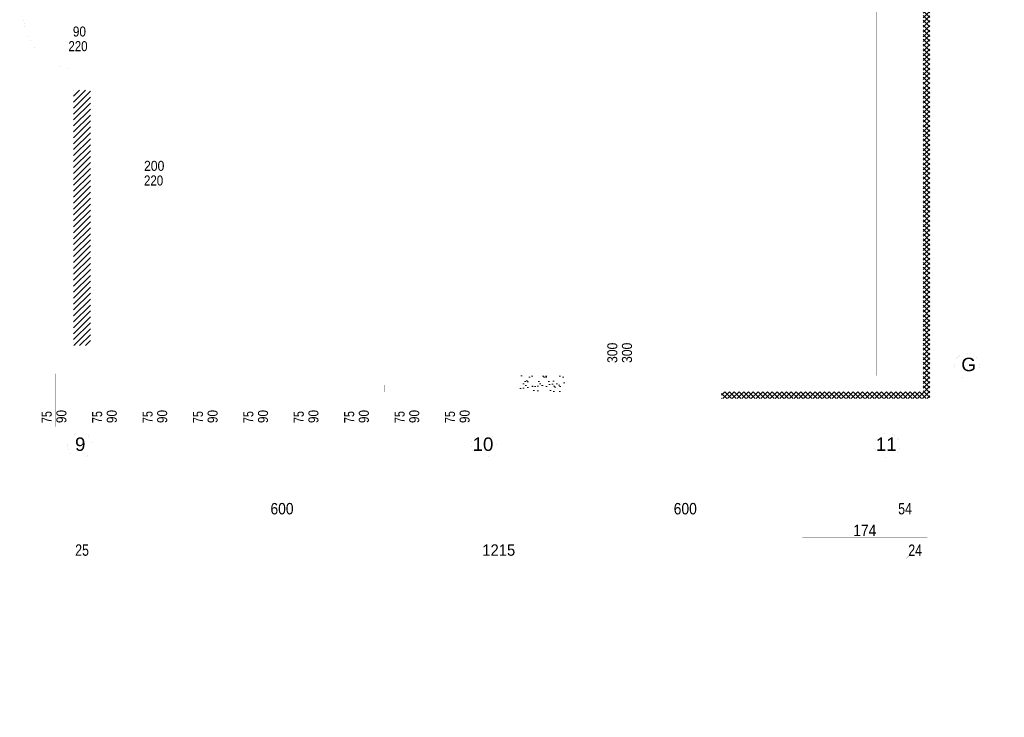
# Paper-space layout 'Layout1' of a CAD drawing. Header units: inches. Extents: x 7368 to 30263, y 5719 to 13940.
# Tile 23 of 44: x 12135 to 13600, y 9769 to 10808. Entities that reach past the tile are written whole.
import ezdxf
from ezdxf.enums import TextEntityAlignment as Align

# ---------------------------------------------------------------- set-up
doc = ezdxf.new("R2010")
doc.units = ezdxf.units.IN
doc.header["$LTSCALE"] = 2
doc.header["$MEASUREMENT"] = 0
for name, pattern in [('ACAD_ISO04W100', [30, 24, -3, 0, -3]), ('ACAD_ISO07W100', [3, 0, -3]), ('DASHED', [0.75, 0.5, -0.25]), ('DASHEDX2', [1.5, 1, -0.5]), ('HIDDEN', [9.525, 6.35, -3.175]), ('OS', [60, 30, -15, 0, -15]), ('PRZERYW', [60, 30, -30])]:
    doc.linetypes.add(name, pattern=pattern)
doc.layers.get('DEFPOINTS').update_dxf_attribs({"linetype": 'CONTINUOUS', "lineweight": 15})
for name, color, linetype, lineweight in [('A CIENKA', 7, 'CONTINUOUS', 13), ('A KRESKOWANIA', 7, 'CONTINUOUS', 5), ('A MURY ISTN', 7, 'CONTINUOUS', 15), ('A OPISY', 7, 'CONTINUOUS', 15), ('A OSIE', 7, 'ACAD_ISO04W100', 13), ('A PRZERYWANIA', 7, 'HIDDEN', 15), ('A WYMIARY', 7, 'CONTINUOUS', 9), ('ECIANA_PROJEKT', 7, 'CONTINUOUS', 15), ('WYBURZENIA', 7, 'CONTINUOUS', 9)]:
    doc.layers.add(name, color=color, linetype=linetype, lineweight=lineweight)
doc.styles.get("Standard").update_dxf_attribs({"font": 'arial.ttf'})
pattern_1 = [(45, (117, 107), (-3.5355339, 3.5355339), []), (135, (117, 107), (-3.5355339, -3.5355339), [])]

psp = doc.layouts.get("Layout1")

# ---------------------------------------------------------------- hatches: boundary and pattern name
at = {"layer": 'A KRESKOWANIA', "linetype": 'Continuous'}
h = psp.add_hatch(dxfattribs=at)
h.set_pattern_fill('AR-SAND_S0_1', color=254, scale=8, style=0)
h.set_pattern_definition([(37.5, (117, 107), (-0.503947, 15.41459), [0, -12.16, 0, -13.6, 0, -13]), (7.5, (117, 107), (14.158214, 22.577169), [0, -6.56, 0, -10.96, 0, -4.2]), (-32.5, (110.042, 100.042), (24.913135, 0.045272), [0, -4, 0, -14.4, 0, -18.8]), (-42.5, (110.042, 100.042), (24.049013, 7.021405), [0, -2, 0, -9.44, 0, -10.8])])
h.paths.add_polyline_path([(12945.6, 10278), (12879.6, 10278), (12879.6, 10254), (12945.6, 10254)], flags=0)
at = {"layer": 'A OPISY', "linetype": 'Continuous'}
h = psp.add_hatch(dxfattribs=at)
h.set_pattern_fill('ANSI37_S0_4', color=2, scale=40, style=0)
h.set_pattern_definition(pattern_1)
h.paths.add_polyline_path([(13489.6, 10244), (13489.6, 11617.2), (13479.6, 11617.2), (13479.6, 10254), (13425.6, 10254), (13305.6, 10254), (13305.6, 10244)], flags=0)
h = psp.add_hatch(dxfattribs=at)
h.set_pattern_fill('ANSI31_S0_5', color=2, scale=50, style=0)
h.set_pattern_definition([(45, (117, 107), (-4.4194174, 4.4194174), [])])
h.paths.add_polyline_path([(12240.6, 10703), (12215.6, 10703), (12215.6, 10323), (12240.6, 10323)], flags=0)
h = psp.add_hatch(dxfattribs=at)
h.set_pattern_fill('ANSI37_S0_4', color=2, scale=40, style=0)
h.set_pattern_definition(pattern_1)
h.paths.add_polyline_path([(13305.6, 10254), (13179.6, 10254), (13179.6, 10244), (13305.6, 10244)], flags=0)

# ---------------------------------------------------------------- linework, layer by layer
at = {"layer": 'A CIENKA', "color": 7, "linetype": 'Continuous', "const_width": 0.018}
for points in [[(12230.6, 10733), (12220.6, 10733)], [(12220.6, 10733), (12220.6, 10728)], [(12220.6, 10728), (12230.6, 10728)], [(12230.6, 10728), (12230.6, 10733)], [(13179.6, 10244), (12879.6, 10243.8)]]:
    psp.add_lwpolyline(points, dxfattribs=at)
for points in [[(13563, 10293, 1), (13525.6, 10293, 1)], [(12244.3, 10174.3, 1), (12206.9, 10174.3, 1)], [(12844.3, 10174.3, 1), (12806.9, 10174.3, 1)], [(13444.3, 10174.3, 1), (13406.9, 10174.3, 1)]]:
    psp.add_lwpolyline(points, format="xyb", close=True, dxfattribs=at)
at = {"layer": 'A KRESKOWANIA', "color": 254, "linetype": 'Continuous', "const_width": 0.018}
psp.add_lwpolyline([(12140.6, 10818, 0.414214), (12225.6, 10733, 0.414214)], format="xyb", dxfattribs=at)
for points in [[(12198.7, 10778), (12247.4, 10778)], [(12294.7, 10578), (12376.4, 10578)], [(13029.6, 10271.4), (13029.6, 10353.1)], [(12188.1, 10281.1), (12188.1, 10202.1)], [(12263.1, 10281.1), (12263.1, 10202.1)], [(12338.1, 10281.1), (12338.1, 10202.1)], [(12413.1, 10281.1), (12413.1, 10202.1)], [(12488.1, 10281.1), (12488.1, 10202.1)], [(12563.1, 10281.1), (12563.1, 10202.1)], [(12638.1, 10281.1), (12638.1, 10202.1)], [(12713.1, 10281.1), (12713.1, 10202.1)], [(12788.1, 10281.1), (12788.1, 10202.1)]]:
    psp.add_lwpolyline(points, dxfattribs=at)
at = {"layer": 'A MURY ISTN', "color": 4, "linetype": 'Continuous', "const_width": 0.018}
for points in [[(13455.6, 10278), (13455.6, 11617.2)], [(13479.6, 10254), (13479.6, 11617.2)], [(12240.6, 10323), (12210.6, 10323)], [(12210.6, 10323), (12210.6, 10278)], [(12240.6, 10278), (12240.6, 10323)], [(12840.6, 10323), (12810.6, 10323)], [(12810.6, 10323), (12810.6, 10278)], [(12840.6, 10278), (12840.6, 10323)], [(13440.6, 10323), (13410.6, 10323)], [(13410.6, 10323), (13410.6, 10278)], [(13440.6, 10278), (13440.6, 10323)], [(11445.6, 10278), (12879.6, 10278)], [(12210.6, 10278), (12240.6, 10278)], [(12810.6, 10278), (12840.6, 10278)], [(12879.6, 10278), (12879.6, 10254)], [(13455.6, 10278), (13305.6, 10278)], [(13305.6, 10254), (13305.6, 10278)], [(13410.6, 10278), (13440.6, 10278)], [(11445.6, 10254), (12879.6, 10254)], [(13425.6, 10254), (13305.6, 10254)], [(13425.6, 10254), (13479.6, 10254)]]:
    psp.add_lwpolyline(points, dxfattribs=at)
at = {"layer": 'A OSIE', "color": 1, "linetype": 'OS', "const_width": 0.018}
for points in [[(12225.6, 10193), (12225.6, 13393)], [(12825.6, 10193), (12825.6, 13393)], [(13425.6, 10193), (13425.6, 13393)], [(7865.6, 10293), (13525.6, 10293)]]:
    psp.add_lwpolyline(points, dxfattribs=at)
at = {"layer": 'A PRZERYWANIA', "color": 3, "linetype": 'PRZERYW', "const_width": 0.018}
for points in [[(12210.6, 10323), (12210.6, 13263)], [(12810.6, 10323), (12810.6, 13263)], [(12840.6, 10323), (12840.6, 13263)], [(13410.6, 10323), (13410.6, 13263)], [(13440.6, 10323), (13440.6, 13263)], [(12240.6, 10323), (12240.6, 11351.5)]]:
    psp.add_lwpolyline(points, dxfattribs=at)
at = {"layer": 'A PRZERYWANIA', "color": 3, "linetype": 'DASHEDX2', "const_width": 0.018}
for points in [[(12225.6, 10678), (12225.6, 10478)], [(12445.6, 10678), (12225.6, 10678)], [(12445.6, 10478), (12445.6, 10678)], [(13179.6, 10554), (12879.6, 10554)], [(12879.6, 10554), (12879.6, 10254)], [(13179.6, 10254), (13179.6, 10554)], [(12225.6, 10478), (12445.6, 10478)], [(12879.6, 10278), (13179.6, 10278)], [(12879.6, 10254), (13179.6, 10254)]]:
    psp.add_lwpolyline(points, dxfattribs=at)
at = {"layer": 'A PRZERYWANIA', "color": 3, "linetype": 'DASHED', "const_width": 0.018}
for points in [[(12073.1, 10264), (12153.1, 10264)], [(12078.1, 10259), (12148.1, 10259)], [(12148.1, 10264), (12228.1, 10264)], [(12148.1, 10254), (12148.1, 10264)], [(12148.1, 10264), (12153.1, 10264)], [(12148.1, 10254), (12148.1, 10264)], [(12153.1, 10264), (12148.1, 10264)], [(12148.1, 10264), (12148.1, 10254)], [(12153.1, 10264), (12153.1, 10254)], [(12153.1, 10264), (12153.1, 10254)], [(12153.1, 10254), (12153.1, 10264)], [(12153.1, 10259), (12223.1, 10259)], [(12223.1, 10264), (12303.1, 10264)], [(12223.1, 10254), (12223.1, 10264)], [(12223.1, 10264), (12228.1, 10264)], [(12223.1, 10254), (12223.1, 10264)], [(12228.1, 10264), (12223.1, 10264)], [(12223.1, 10264), (12223.1, 10254)], [(12228.1, 10264), (12228.1, 10254)], [(12228.1, 10264), (12228.1, 10254)], [(12228.1, 10254), (12228.1, 10264)], [(12228.1, 10259), (12298.1, 10259)], [(12298.1, 10264), (12303.1, 10264)], [(12298.1, 10254), (12298.1, 10264)], [(12298.1, 10264), (12378.1, 10264)], [(12298.1, 10254), (12298.1, 10264)], [(12303.1, 10264), (12298.1, 10264)], [(12298.1, 10264), (12298.1, 10254)], [(12303.1, 10264), (12303.1, 10254)], [(12303.1, 10264), (12303.1, 10254)], [(12303.1, 10254), (12303.1, 10264)], [(12303.1, 10259), (12373.1, 10259)], [(12378.1, 10264), (12373.1, 10264)], [(12373.1, 10264), (12373.1, 10254)], [(12373.1, 10264), (12453.1, 10264)], [(12373.1, 10254), (12373.1, 10264)], [(12373.1, 10264), (12378.1, 10264)], [(12373.1, 10254), (12373.1, 10264)], [(12378.1, 10254), (12378.1, 10264)], [(12378.1, 10264), (12378.1, 10254)], [(12378.1, 10264), (12378.1, 10254)], [(12378.1, 10259), (12448.1, 10259)], [(12448.1, 10264), (12528.1, 10264)], [(12448.1, 10254), (12448.1, 10264)], [(12448.1, 10264), (12453.1, 10264)], [(12448.1, 10254), (12448.1, 10264)], [(12453.1, 10264), (12448.1, 10264)], [(12448.1, 10264), (12448.1, 10254)], [(12453.1, 10264), (12453.1, 10254)], [(12453.1, 10264), (12453.1, 10254)], [(12453.1, 10254), (12453.1, 10264)], [(12453.1, 10259), (12523.1, 10259)], [(12523.1, 10264), (12603.1, 10264)], [(12523.1, 10254), (12523.1, 10264)], [(12523.1, 10264), (12528.1, 10264)], [(12523.1, 10254), (12523.1, 10264)], [(12528.1, 10264), (12523.1, 10264)], [(12523.1, 10264), (12523.1, 10254)], [(12528.1, 10264), (12528.1, 10254)], [(12528.1, 10264), (12528.1, 10254)], [(12528.1, 10254), (12528.1, 10264)], [(12528.1, 10259), (12598.1, 10259)], [(12598.1, 10264), (12678.1, 10264)], [(12598.1, 10254), (12598.1, 10264)], [(12598.1, 10264), (12603.1, 10264)], [(12598.1, 10254), (12598.1, 10264)], [(12603.1, 10264), (12598.1, 10264)], [(12598.1, 10264), (12598.1, 10254)], [(12603.1, 10264), (12603.1, 10254)], [(12603.1, 10264), (12603.1, 10254)], [(12603.1, 10254), (12603.1, 10264)], [(12603.1, 10259), (12673.1, 10259)], [(12673.1, 10264), (12753.1, 10264)], [(12673.1, 10254), (12673.1, 10264)], [(12673.1, 10264), (12678.1, 10264)], [(12673.1, 10254), (12673.1, 10264)], [(12678.1, 10264), (12673.1, 10264)], [(12673.1, 10264), (12673.1, 10254)], [(12678.1, 10264), (12678.1, 10254)], [(12678.1, 10264), (12678.1, 10254)], [(12678.1, 10254), (12678.1, 10264)], [(12678.1, 10259), (12748.1, 10259)], [(12748.1, 10264), (12828.1, 10264)], [(12748.1, 10254), (12748.1, 10264)], [(12748.1, 10264), (12753.1, 10264)], [(12748.1, 10254), (12748.1, 10264)], [(12753.1, 10264), (12748.1, 10264)], [(12748.1, 10264), (12748.1, 10254)], [(12753.1, 10264), (12753.1, 10254)], [(12753.1, 10264), (12753.1, 10254)], [(12753.1, 10254), (12753.1, 10264)], [(12753.1, 10259), (12823.1, 10259)], [(12828.1, 10264), (12823.1, 10264)], [(12823.1, 10264), (12823.1, 10254)], [(12828.1, 10264), (12828.1, 10254)], [(12828.1, 10254), (12828.1, 10264)], [(12153.1, 10254), (12073.1, 10254)], [(12228.1, 10254), (12148.1, 10254)], [(12153.1, 10254), (12148.1, 10254)], [(12148.1, 10254), (12153.1, 10254)], [(12303.1, 10254), (12223.1, 10254)], [(12228.1, 10254), (12223.1, 10254)], [(12223.1, 10254), (12228.1, 10254)], [(12303.1, 10254), (12298.1, 10254)], [(12378.1, 10254), (12298.1, 10254)], [(12298.1, 10254), (12303.1, 10254)], [(12373.1, 10254), (12378.1, 10254)], [(12453.1, 10254), (12373.1, 10254)], [(12378.1, 10254), (12373.1, 10254)], [(12528.1, 10254), (12448.1, 10254)], [(12453.1, 10254), (12448.1, 10254)], [(12448.1, 10254), (12453.1, 10254)], [(12603.1, 10254), (12523.1, 10254)], [(12528.1, 10254), (12523.1, 10254)], [(12523.1, 10254), (12528.1, 10254)], [(12678.1, 10254), (12598.1, 10254)], [(12603.1, 10254), (12598.1, 10254)], [(12598.1, 10254), (12603.1, 10254)], [(12753.1, 10254), (12673.1, 10254)], [(12678.1, 10254), (12673.1, 10254)], [(12673.1, 10254), (12678.1, 10254)], [(12828.1, 10254), (12748.1, 10254)], [(12753.1, 10254), (12748.1, 10254)], [(12748.1, 10254), (12753.1, 10254)], [(12823.1, 10254), (12828.1, 10254)]]:
    psp.add_lwpolyline(points, dxfattribs=at)
at = {"layer": 'A WYMIARY', "color": 80, "linetype": 'Continuous', "const_width": 0.018}
for points in [[(11631.6, 10069), (12219.6, 10069)], [(12225.6, 10069), (12219.6, 10069)], [(12225.6, 10069), (12219.6, 10063)], [(12225.6, 10069), (12219.6, 10069)], [(12225.6, 10069), (12219.6, 10063)], [(12225.6, 10069), (12225.6, 10075)], [(12225.6, 10069), (12231.6, 10075)], [(12225.6, 10069), (12225.6, 10075)], [(12225.6, 10069), (12231.6, 10075)], [(12225.6, 10069), (12231.6, 10069)], [(12225.6, 10069), (12225.6, 10063)], [(12225.6, 10069), (12231.6, 10069)], [(12225.6, 10069), (12225.6, 10063)], [(12231.6, 10069), (12819.6, 10069)], [(12825.6, 10069), (12819.6, 10069)], [(12825.6, 10069), (12819.6, 10063)], [(12825.6, 10069), (12819.6, 10069)], [(12825.6, 10069), (12819.6, 10063)], [(12825.6, 10069), (12825.6, 10075)], [(12825.6, 10069), (12831.6, 10075)], [(12825.6, 10069), (12825.6, 10075)], [(12825.6, 10069), (12831.6, 10075)], [(12825.6, 10069), (12831.6, 10069)], [(12825.6, 10069), (12825.6, 10063)], [(12825.6, 10069), (12831.6, 10069)], [(12825.6, 10069), (12825.6, 10063)], [(12831.6, 10069), (13419.6, 10069)], [(13425.6, 10069), (13419.6, 10069)], [(13425.6, 10069), (13419.6, 10063)], [(13425.6, 10069), (13419.6, 10069)], [(13425.6, 10069), (13419.6, 10063)], [(13425.6, 10069), (13425.6, 10075)], [(13425.6, 10069), (13431.6, 10075)], [(13425.6, 10069), (13425.6, 10075)], [(13425.6, 10069), (13431.6, 10075)], [(13425.6, 10069), (13431.6, 10069)], [(13425.6, 10069), (13425.6, 10063)], [(13425.6, 10069), (13431.6, 10069)], [(13425.6, 10069), (13425.6, 10063)], [(13431.6, 10069), (13473.6, 10069)], [(13479.6, 10069), (13473.6, 10069)], [(13479.6, 10069), (13473.6, 10063)], [(13479.6, 10069), (13479.6, 10075)], [(13479.6, 10069), (13485.6, 10075)], [(13479.6, 10069), (13485.6, 10069)], [(13479.6, 10069), (13479.6, 10063)], [(13305.6, 10036.7), (13299.6, 10036.7)], [(13305.6, 10036.7), (13299.6, 10030.7)], [(13305.6, 10036.7), (13305.6, 10042.7)], [(13305.6, 10036.7), (13311.6, 10042.7)], [(13305.6, 10036.7), (13311.6, 10036.7)], [(13305.6, 10036.7), (13305.6, 10030.7)], [(13311.6, 10036.7), (13473.6, 10036.7)], [(13479.6, 10036.7), (13473.6, 10036.7)], [(13479.6, 10036.7), (13473.6, 10030.7)], [(13479.6, 10036.7), (13479.6, 10042.7)], [(13479.6, 10036.7), (13485.6, 10042.7)], [(13479.6, 10036.7), (13485.6, 10036.7)], [(13479.6, 10036.7), (13479.6, 10030.7)], [(12209.6, 10007.3), (11646.6, 10007.3)], [(12209.6, 10007.3), (12203.6, 10007.3)], [(12215.6, 10007.3), (12209.6, 10007.3)], [(12215.6, 10007.3), (12209.6, 10001.3)], [(12215.6, 10007.3), (12209.6, 10007.3)], [(12215.6, 10007.3), (12209.6, 10001.3)], [(12215.6, 10007.3), (12215.6, 10013.3)], [(12215.6, 10007.3), (12221.6, 10013.3)], [(12215.6, 10007.3), (12215.6, 10013.3)], [(12215.6, 10007.3), (12221.6, 10013.3)], [(12240.6, 10007.3), (12215.6, 10007.3)], [(12215.6, 10007.3), (12221.6, 10007.3)], [(12215.6, 10007.3), (12215.6, 10001.3)], [(12215.6, 10007.3), (12221.6, 10007.3)], [(12215.6, 10007.3), (12215.6, 10001.3)], [(12240.6, 10007.3), (12234.6, 10007.3)], [(12240.6, 10007.3), (12234.6, 10001.3)], [(12240.6, 10007.3), (12234.6, 10007.3)], [(12240.6, 10007.3), (12234.6, 10001.3)], [(12240.6, 10007.3), (12240.6, 10013.3)], [(12240.6, 10007.3), (12246.6, 10013.3)], [(12240.6, 10007.3), (12240.6, 10013.3)], [(12240.6, 10007.3), (12246.6, 10013.3)], [(12240.6, 10007.3), (12246.6, 10007.3)], [(12240.6, 10007.3), (12240.6, 10001.3)], [(12240.6, 10007.3), (12246.6, 10007.3)], [(12240.6, 10007.3), (12240.6, 10001.3)], [(13449.6, 10007.3), (12246.6, 10007.3)], [(12246.6, 10007.3), (12252.6, 10007.3)], [(13449.6, 10007.3), (13443.6, 10007.3)], [(13455.6, 10007.3), (13449.6, 10007.3)], [(13455.6, 10007.3), (13449.6, 10001.3)], [(13455.6, 10007.3), (13449.6, 10007.3)], [(13455.6, 10007.3), (13449.6, 10001.3)], [(13455.6, 10007.3), (13455.6, 10013.3)], [(13455.6, 10007.3), (13461.6, 10013.3)], [(13455.6, 10007.3), (13455.6, 10013.3)], [(13455.6, 10007.3), (13461.6, 10013.3)], [(13479.6, 10007.3), (13455.6, 10007.3)], [(13455.6, 10007.3), (13461.6, 10007.3)], [(13455.6, 10007.3), (13455.6, 10001.3)], [(13455.6, 10007.3), (13461.6, 10007.3)], [(13455.6, 10007.3), (13455.6, 10001.3)], [(13479.6, 10007.3), (13473.6, 10007.3)], [(13479.6, 10007.3), (13473.6, 10001.3)], [(13479.6, 10007.3), (13479.6, 10013.3)], [(13479.6, 10007.3), (13485.6, 10013.3)], [(13479.6, 10007.3), (13485.6, 10007.3)], [(13479.6, 10007.3), (13479.6, 10001.3)], [(13485.6, 10007.3), (13491.6, 10007.3)], [(13479.6, 9974.5), (13479.6, 9980.5)], [(13479.6, 9974.5), (13485.6, 9980.5)], [(7917.6, 9974.5), (13473.6, 9974.5)], [(13479.6, 9974.5), (13473.6, 9974.5)], [(13479.6, 9974.5), (13473.6, 9968.5)], [(13479.6, 9974.5), (13485.6, 9974.5)], [(13479.6, 9974.5), (13479.6, 9968.5)]]:
    psp.add_lwpolyline(points, dxfattribs=at)
at = {"layer": 'DEFPOINTS', "color": 7, "linetype": 'Continuous', "const_width": 0.018}
for points in [[(13305.6, 10254), (13305.6, 10244)], [(7367.6, 9769.5), (14917.8, 9769.5)]]:
    psp.add_lwpolyline(points, dxfattribs=at)
at = {"layer": 'ECIANA_PROJEKT', "color": 141, "linetype": 'Continuous', "const_width": 0.018}
for points in [[(13489.6, 10244), (13489.6, 11617.2)], [(12215.6, 10728), (12240.6, 10728)], [(12215.6, 10728), (12215.6, 10678)], [(12240.6, 10678), (12240.6, 10728)], [(12215.6, 10678), (12240.6, 10678)], [(12215.6, 10478), (12215.6, 10323)], [(12215.6, 10478), (12240.6, 10478)], [(12240.6, 10323), (12240.6, 10478)], [(12215.6, 10323), (12240.6, 10323)], [(13179.6, 10254), (13179.6, 10278)], [(13179.6, 10278), (13305.6, 10278)], [(13305.6, 10278), (13305.6, 10254)], [(8925.6, 10243.8), (12879.6, 10243.8)], [(12879.6, 10243.8), (12879.6, 10254)], [(13179.6, 10254), (13179.6, 10244)], [(13305.6, 10254), (13179.6, 10254)], [(13179.6, 10244), (13489.6, 10244)]]:
    psp.add_lwpolyline(points, dxfattribs=at)
at = {"layer": 'WYBURZENIA', "color": 6, "linetype": 'ACAD_ISO07W100', "const_width": 0.018}
for points in [[(12879.6, 10254), (12879.6, 10278)], [(12879.6, 10278), (12945.6, 10278)], [(12945.6, 10278), (12945.6, 10254)], [(12945.6, 10254), (12879.6, 10254)]]:
    psp.add_lwpolyline(points, dxfattribs=at)

# ---------------------------------------------------------------- texts
at = {"layer": 'A KRESKOWANIA', "color": 254}
for s, p in [('G', (13536.3, 10284.8)), ('9', (12217.6, 10166.1)), ('10', (12809, 10166.1)), ('11', (13409, 10166.1))]:
    psp.add_text(s, height=20, dxfattribs=at).set_placement(p)
at = {"layer": 'A WYMIARY', "color": 80}
for s, width, p in [('90', 0.841559, (12214.4, 10783)), ('220', 0.816807, (12207.8, 10761.2)), ('200', 0.867857, (12320.3, 10583)), ('220', 0.816807, (12320.3, 10561.2))]:
    psp.add_text(s, height=14.96, dxfattribs=dict(at, width=width)).set_placement(p)
for s, width, p in [('300', 0.867857, (13024.5, 10297)), ('300', 0.867857, (13046.3, 10297)), ('90', 0.841559, (12204.8, 10207.5)), ('90', 0.841559, (12279.8, 10207.5)), ('90', 0.841559, (12354.8, 10207.5)), ('90', 0.841559, (12429.8, 10207.5)), ('90', 0.841559, (12504.8, 10207.5)), ('90', 0.841559, (12579.8, 10207.5)), ('90', 0.841559, (12654.8, 10207.5)), ('90', 0.841559, (12729.8, 10207.5)), ('90', 0.841559, (12804.8, 10207.5)), ('75', 0.771429, (12183, 10207.5)), ('75', 0.771429, (12258, 10207.5)), ('75', 0.771429, (12333, 10207.5)), ('75', 0.771429, (12408, 10207.5)), ('75', 0.771429, (12483, 10207.5)), ('75', 0.771429, (12558, 10207.5)), ('75', 0.771429, (12633, 10207.5)), ('75', 0.771429, (12708, 10207.5)), ('75', 0.771429, (12783, 10207.5))]:
    psp.add_text(s, height=14.96, rotation=90, dxfattribs=dict(at, width=width)).set_placement(p)
for s, width, p in [('600', 0.867857, (12525.6, 10080.1)), ('600', 0.867857, (13125.6, 10080.1)), ('54', 0.771429, (13452.6, 10080.1)), ('174', 0.867857, (13392.6, 10047.7)), ('25', 0.771429, (12228.1, 10018.5)), ('1215', 0.925715, (12848.1, 10018.5)), ('24', 0.771429, (13467.6, 10018.3))]:
    psp.add_text(s, height=17, dxfattribs=dict(at, width=width)).set_placement(p, align=Align.MIDDLE_CENTER)

doc.saveas('drawing.dxf')
